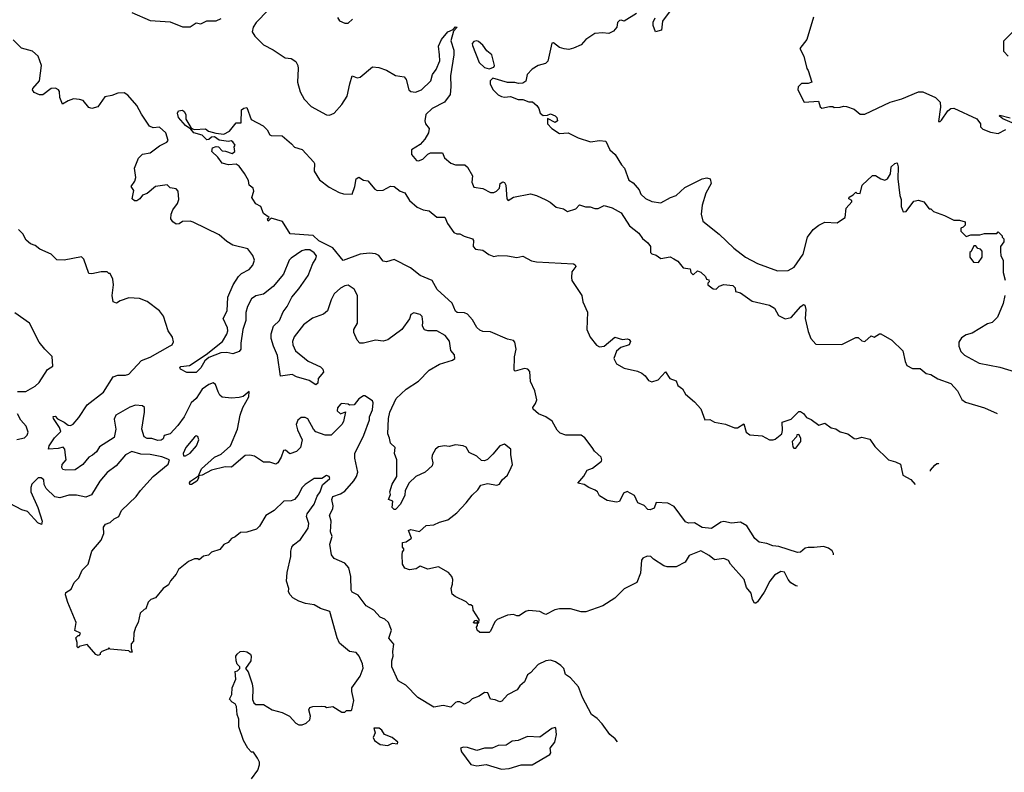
# Model space of a CAD drawing. Extents: x 2239805 to 2396427, y 665731 to 772158.
# Tile 256 of 256: x 2380584 to 2387004, y 693368 to 698273. Entities that reach past the tile are written whole.
import ezdxf

# ---------------------------------------------------------------- set-up
doc = ezdxf.new("R2010")
doc.units = 0

msp = doc.modelspace()

# ---------------------------------------------------------------- linework, layer by layer
at = {"layer": '0CON05XD'}
for points in [[(2384851.2, 698365), (2384776.4, 698263.6), (2384770, 698205), (2384730, 698195), (2384713.6, 698236.4), (2384713.6, 698256.4), (2384727.5, 698285)], [(2381315, 698320), (2381435, 698268), (2381565, 698258.8), (2381645, 698227.5), (2381695, 698227.5), (2381735, 698252.5), (2381765, 698246.2), (2381805, 698265.7), (2381865, 698266.5), (2381898.1, 698281.9)], [(2382204, 698335), (2382125.7, 698254.3), (2382105.7, 698224.3), (2382100, 698195), (2382116.9, 698165), (2382175, 698110), (2382236.9, 698076.9), (2382314.3, 698024.3), (2382355, 698021.2), (2382385, 698001.2), (2382398, 697975), (2382400, 697955), (2382395.6, 697865), (2382413, 697803), (2382438.6, 697755), (2382485, 697708), (2382585, 697653.8), (2382605, 697650), (2382635, 697663.3), (2382685, 697721.2), (2382720, 697775), (2382735.8, 697855), (2382753, 697907), (2382784.2, 697894.2), (2382805, 697898.6), (2382885, 697966.2), (2382925, 697961.2), (2382975, 697944.3), (2383035, 697908.6), (2383090.5, 697900.5), (2383105, 697882.5), (2383121.2, 697815), (2383135, 697804.2), (2383165, 697800), (2383205, 697816), (2383264.2, 697875), (2383275.6, 697915), (2383300.8, 697949.2), (2383324.5, 698005), (2383320.9, 698045), (2383315, 698100), (2383335, 698143.3), (2383375, 698193.3), (2383410, 698210), (2383425, 698226.2), (2383437.5, 698225), (2383412.5, 698197.5), (2383396.1, 698136.1), (2383414, 698075), (2383415.8, 698045), (2383393, 697907), (2383395.5, 697835), (2383390, 697785), (2383354, 697735), (2383274.7, 697695.3), (2383232, 697655), (2383226.4, 697613.6), (2383231.2, 697595), (2383253.8, 697565), (2383250, 697535), (2383226.2, 697495), (2383195, 697458.8), (2383140, 697425), (2383140, 697395), (2383172.5, 697355), (2383185, 697353.3), (2383213.3, 697365), (2383245, 697396.7), (2383263.6, 697406.4), (2383340, 697405), (2383353.6, 697373.6), (2383395, 697337.5), (2383425, 697326.7), (2383486.4, 697326.4), (2383505, 697312.5), (2383536.7, 697255), (2383532.5, 697215), (2383545, 697182.5), (2383605, 697173.8), (2383655, 697148), (2383675, 697146.2), (2383692.5, 697155), (2383712.5, 697175), (2383717.5, 697205), (2383735, 697217.5), (2383745, 697212.5), (2383753.3, 697195), (2383760, 697105), (2383770, 697095), (2383805, 697116.2), (2383915, 697137.5), (2383955, 697126.7), (2384015, 697098.8), (2384043.6, 697083.6), (2384081.7, 697051.7), (2384129.5, 697039.5), (2384155, 697023.3), (2384209.7, 697040.3), (2384235, 697067.5), (2384273.9, 697053.9), (2384303, 697053), (2384335, 697043.3), (2384355, 697043.3), (2384395, 697062), (2384447.3, 697047.3), (2384505, 697013.8), (2384560.6, 696930.6), (2384621.2, 696881.2), (2384645, 696847.5), (2384679.3, 696819.3), (2384697.5, 696795), (2384697.5, 696755), (2384705, 696747.5), (2384735, 696737.5), (2384765, 696717.5), (2384825, 696726.7), (2384850, 696715), (2384875, 696700), (2384910, 696655), (2384955, 696650), (2384960, 696625), (2384975, 696610), (2385003, 696637), (2385025, 696627.5), (2385055, 696600), (2385061.7, 696581.7), (2385078.3, 696578.3), (2385080, 696565), (2385070, 696555), (2385070, 696545), (2385105, 696520), (2385125, 696517.5), (2385145, 696537.5), (2385175, 696546.7), (2385235, 696540), (2385250, 696525), (2385251.7, 696501.7), (2385285, 696492.5), (2385359.3, 696439.3), (2385473, 696413), (2385505, 696392.5), (2385532.5, 696345), (2385575, 696323.3), (2385615, 696331.2), (2385676.7, 696405), (2385695, 696416.7), (2385703, 696413), (2385710, 696385), (2385706.2, 696325), (2385725, 696240), (2385743.3, 696195), (2385775, 696157.5), (2385945, 696156.7), (2386035, 696202.5), (2386051.7, 696201.7), (2386075, 696181.2), (2386095, 696176.7), (2386135, 696212.5), (2386156.4, 696203.6), (2386190, 696225), (2386200, 696225), (2386270, 696185), (2386342.5, 696115), (2386356.7, 696045), (2386369.3, 696019.3), (2386405, 696000), (2386455, 695998.8), (2386495, 695968), (2386525, 695960.8), (2386571.5, 695931.5), (2386655, 695901.4), (2386700, 695855), (2386727.7, 695797.7), (2386750.5, 695780.5), (2386874.1, 695744.1), (2386957.7, 695706.9)], [(2384605, 698313.8), (2384525, 698262.5), (2384505, 698270), (2384495, 698267.5), (2384482.5, 698255), (2384476.7, 698225), (2384455, 698197.5), (2384425, 698183.3), (2384385, 698188), (2384335, 698183.8), (2384275.9, 698144.1), (2384245, 698110), (2384195, 698086.7)], [(2382657, 698287), (2382670, 698265), (2382705, 698250), (2382725, 698250), (2382753.3, 698276.7)], [(2385759.3, 698290.7), (2385717.5, 698145), (2385670, 698085), (2385697.5, 698035), (2385716.7, 697955), (2385725, 697942.5), (2385750, 697865), (2385725, 697857.5), (2385681.7, 697858.3), (2385660, 697835), (2385657.5, 697815), (2385700, 697735), (2385791.7, 697741.7), (2385802.5, 697705), (2385815, 697696.7), (2385865, 697707.5), (2385887, 697707), (2385895, 697700), (2385935, 697702.5), (2385955, 697710), (2385975, 697707.5), (2386025, 697690), (2386065, 697657.5), (2386095, 697657.5), (2386260, 697735), (2386335, 697756.7), (2386445, 697803.3), (2386473, 697803), (2386555, 697766), (2386585, 697736.7), (2386587.6, 697702.4), (2386575, 697610), (2386585, 697608.8), (2386595, 697618), (2386635, 697679.2), (2386655, 697694), (2386675, 697695.7), (2386825, 697626.7), (2386850, 697595), (2386850, 697575), (2386865, 697560), (2386915, 697540), (2386965, 697532.5)], [(2387030, 698035), (2387000, 698065), (2387000, 698135), (2387060, 698195)], [(2385655.6, 694580.4), (2385645, 694583.3), (2385612.7, 694602.7), (2385594.3, 694624.3), (2385571.7, 694671.7), (2385546.1, 694676.1), (2385505, 694652), (2385475, 694612.9), (2385437.7, 694542.3), (2385395, 694478.8), (2385385, 694470), (2385375, 694471.2), (2385361.9, 694495), (2385353.8, 694535), (2385322.7, 694572.7), (2385308.6, 694625), (2385218.8, 694725), (2385205, 694747.5), (2385175, 694762.5), (2385115, 694753.3), (2385080.7, 694780.7), (2385025, 694812.5), (2384949.3, 694780.7), (2384923, 694737), (2384865, 694707.5), (2384805, 694707.5), (2384783.6, 694713.6), (2384717, 694757), (2384700, 694775), (2384675, 694777.5), (2384647, 694763), (2384638.3, 694751.7), (2384632.5, 694665), (2384607.5, 694605), (2384526.4, 694563.6), (2384465, 694502.5), (2384386.1, 694453.9), (2384275, 694413.3), (2384245, 694413.3), (2384175, 694432.5), (2384105, 694432.5), (2384073.6, 694426.4), (2384015, 694397.5), (2384005, 694400), (2383976.4, 694416.4), (2383905, 694422.5), (2383883, 694417), (2383841.7, 694388.3), (2383825, 694387.5), (2383805, 694397.5), (2383765, 694392.5), (2383697, 694363), (2383681.7, 694348.3), (2383655, 694287.5), (2383645, 694280), (2383585, 694280), (2383567.5, 694295), (2383562.5, 694315), (2383570, 694325), (2383570, 694340), (2383545, 694340), (2383542.5, 694345), (2383553, 694357), (2383565, 694360), (2383570, 694340), (2383578.3, 694341.7), (2383580, 694365), (2383540, 694425), (2383538.3, 694448.3), (2383525, 694460), (2383515, 694460), (2383495, 694480), (2383423, 694513), (2383405, 694530), (2383397.5, 694565), (2383406.7, 694595), (2383407.5, 694625), (2383402.5, 694645), (2383379.5, 694669.5), (2383315, 694706.7), (2383245, 694692.5), (2383195, 694712.5), (2383170, 694695), (2383125, 694687.5), (2383095, 694697.5), (2383080, 694725), (2383077.5, 694785), (2383080, 694805), (2383090, 694815), (2383090, 694825), (2383080, 694835), (2383080, 694865), (2383105, 694870), (2383140, 694895), (2383120, 694945), (2383135, 694951.2), (2383191.7, 694938.3), (2383235, 694976.2), (2383285, 694981.2), (2383321.2, 694998.8), (2383375, 695013.3), (2383435, 695060), (2383495, 695123.3), (2383533.8, 695175), (2383571.2, 695208.8), (2383591.2, 695238.8), (2383635, 695250), (2383695, 695240), (2383712.5, 695245), (2383730, 695275), (2383765.8, 695304.2), (2383788.8, 695355), (2383796.7, 695375), (2383786.4, 695436.4), (2383787.5, 695475), (2383745, 695506.7), (2383714.2, 695495.8), (2383669.5, 695440.5), (2383635, 695407.5), (2383615, 695397.5), (2383595, 695400), (2383565, 695427.5), (2383515, 695453.3), (2383495, 695487.5), (2383476.4, 695496.4), (2383425, 695503.3), (2383385, 695491.2), (2383355, 695496.7), (2383315, 695490), (2383296.4, 695473.6), (2383273.8, 695435), (2383271.2, 695415), (2383278.8, 695385), (2383273.3, 695365), (2383227.5, 695325), (2383166.7, 695295), (2383123.3, 695255), (2383097.5, 695205), (2383096.2, 695175), (2383066.7, 695115), (2383035, 695080), (2383025, 695080), (2383012.5, 695095), (2383017.5, 695135), (2382990, 695145), (2383001.7, 695178.3), (2382997.5, 695195), (2383012, 695245), (2383043.3, 695295), (2383043.3, 695405), (2383027.5, 695445), (2383032.5, 695485), (2383002.3, 695512.3), (2382996.4, 695546.4), (2382983.6, 695573.6), (2382990, 695675), (2382997.5, 695715), (2383040, 695805), (2383104.3, 695865.7), (2383185, 695918), (2383255, 695988), (2383322.3, 696027.7), (2383406.4, 696053.6), (2383422.5, 696065), (2383418.3, 696088.3), (2383396.1, 696116.1), (2383387.3, 696177.3), (2383358.8, 696215), (2383305, 696245.8), (2383246.1, 696246.1), (2383222.7, 696252.7), (2383210, 696275), (2383213.3, 696305), (2383208.3, 696338.3), (2383195, 696352.5), (2383155, 696362.5), (2383135, 696352.5), (2383126.1, 696323.9), (2383075, 696253.8), (2382985, 696186.7), (2382955, 696178.8), (2382905, 696184), (2382825.9, 696164.1), (2382802.5, 696165), (2382783.9, 696183.9), (2382763.3, 696235), (2382763.8, 696255), (2382786, 696295), (2382786, 696475), (2382765, 696516.7), (2382725, 696542), (2382705, 696539.2), (2382675, 696524.3), (2382635, 696485.8), (2382615, 696446.7), (2382591.4, 696375), (2382565, 696354.4), (2382492.9, 696327.1), (2382434.2, 696285), (2382374.6, 696205.4), (2382362.5, 696175), (2382364.3, 696154.3), (2382383.3, 696115), (2382465, 696047.5), (2382545, 696011.2), (2382561.2, 695995), (2382566, 695975), (2382530, 695935), (2382527.5, 695905), (2382515.9, 695894.1), (2382471.7, 695921.7), (2382390, 695945), (2382361.7, 695961.7), (2382285, 695950), (2382265.8, 696085), (2382238.1, 696145), (2382223.3, 696195), (2382223.3, 696225), (2382240, 696275), (2382277.6, 696312.4), (2382301.7, 696368.3), (2382328.6, 696405), (2382358.9, 696465), (2382405, 696518.9), (2382465.4, 696605), (2382495.7, 696684.3), (2382516.2, 696715), (2382518.8, 696735), (2382505, 696753.3), (2382475, 696774), (2382445, 696774), (2382423.4, 696766.6), (2382355, 696720), (2382340.8, 696705), (2382304.3, 696615), (2382236, 696534), (2382175, 696484.2), (2382125, 696474.4), (2382095, 696454), (2382070, 696405), (2382058.1, 696365), (2382058, 696312), (2382039.4, 696255), (2382025.8, 696165), (2382026.2, 696125), (2382015, 696110), (2381975, 696096.2), (2381935, 696104.4), (2381895, 696101.8), (2381818.2, 696071.8), (2381790.9, 696049.1), (2381765, 696003.3), (2381735, 695973.8), (2381675, 695973.3), (2381632.5, 695995), (2381627.5, 696005), (2381635, 696012.5), (2381690.7, 696019.3), (2381799.8, 696090.2), (2381907.1, 696175), (2381935, 696223.3), (2381942, 696245), (2381940, 696265), (2381910, 696325), (2381938.1, 696375), (2381942.1, 696465), (2381975.5, 696545), (2382010.9, 696599.1), (2382031.1, 696618.9), (2382081.2, 696645), (2382105, 696673.8), (2382115.7, 696705), (2382105, 696736.7), (2382070.7, 696780.7), (2381975, 696803.3), (2381935, 696827.5), (2381885, 696871.2), (2381715, 696953.3), (2381695, 696960), (2381645, 696957.5), (2381625, 696942.5), (2381605, 696940), (2381582.5, 696955), (2381570, 696975), (2381572.5, 697005), (2381583.3, 697035), (2381614.2, 697075.8), (2381621.7, 697101.7), (2381617.5, 697155), (2381605, 697170), (2381566.4, 697176.4), (2381545, 697196.7), (2381470, 697185), (2381415, 697140), (2381385, 697130), (2381367.5, 697105), (2381347.3, 697092.7), (2381332, 697092), (2381317.5, 697105), (2381329.3, 697159.3), (2381310, 697185), (2381335, 697220), (2381342.5, 697245), (2381332.5, 697305), (2381359.3, 697370.7), (2381384.3, 697395.7), (2381435, 697406), (2381495, 697451.2), (2381543.3, 697475), (2381552.5, 697485), (2381538, 697535), (2381495, 697573.3), (2381455, 697568.6), (2381430.3, 697580.3), (2381378.2, 697658.2), (2381348.5, 697715), (2381290.4, 697780.4), (2381265.9, 697795.9), (2381225, 697795.3), (2381185, 697778.9), (2381139.7, 697770.3), (2381093.9, 697706.1), (2381055, 697693.8), (2381035, 697701.2), (2380997.3, 697747.3), (2380975, 697753.3), (2380935, 697756.7), (2380900, 697745), (2380863, 697723), (2380846.7, 697765), (2380844, 697805), (2380836.8, 697816.8), (2380817, 697827), (2380790, 697825), (2380735, 697783.3), (2380713.6, 697783.6), (2380679.3, 697799.3), (2380668.8, 697815), (2380670, 697825), (2380714.2, 697875), (2380725.4, 697975), (2380704.6, 698035), (2380667.2, 698067.2), (2380596.7, 698086.7), (2380542.4, 698142.4)], [(2383645, 697953.3), (2383675, 697963.3), (2383680, 697975), (2383662.5, 698045), (2383630, 698070), (2383605, 698106.2), (2383575, 698131.2), (2383565, 698135.8), (2383545, 698131.2), (2383535, 698117.5), (2383536.2, 698105), (2383580, 697995), (2383615, 697962), (2383645, 697953.3)], [(2384195, 698086.7), (2384165, 698078.8), (2384135, 698083.8), (2384105, 698092.5), (2384065, 698122.5), (2384055, 698120), (2384027.2, 698002.8), (2384012.5, 697987.5), (2383965.4, 697974.6), (2383925, 697951.2), (2383893.3, 697915), (2383885, 697872.5), (2383865, 697860), (2383837, 697857), (2383813.6, 697863.6), (2383763.9, 697863.9), (2383668.3, 697891.7), (2383652.5, 697875), (2383652.5, 697855), (2383668.3, 697818.3), (2383703.6, 697783.6), (2383725, 697772.5), (2383745, 697767.5), (2383785, 697772.5), (2383835, 697753.3), (2383865, 697752.5), (2383905, 697737.5), (2383927, 697737), (2383956.7, 697715), (2383970, 697695), (2383977.5, 697665), (2383998.3, 697648.3), (2384025, 697650), (2384045, 697660), (2384075, 697646.7), (2384087.5, 697635), (2384090, 697615), (2384075, 697602.5), (2384025, 697630), (2384026.2, 697595), (2384053.8, 697565), (2384105, 697530.8), (2384160, 697535), (2384225, 697503.8), (2384305, 697476.7), (2384365, 697486.7), (2384405, 697482.5), (2384432.5, 697425), (2384466.7, 697395), (2384507.7, 697327.7), (2384528.8, 697305), (2384555, 697227.5), (2384585, 697210), (2384623.3, 697165), (2384633.3, 697135), (2384665, 697107.5), (2384705, 697087.5), (2384765, 697080), (2384827.5, 697115), (2384865, 697128), (2384921.4, 697178.6), (2385035, 697235.6), (2385065, 697242.5), (2385085.8, 697235.8), (2385092, 697205), (2385057.9, 697142.1), (2385034.2, 697065), (2385027.5, 697005), (2385039.5, 696959.5), (2385145, 696876.2), (2385240, 696785), (2385316.7, 696725), (2385394.4, 696684.4), (2385525, 696636.2), (2385595, 696638.8), (2385635, 696660), (2385692.5, 696745), (2385722, 696855), (2385758, 696905), (2385793.8, 696935), (2385835, 696952.5), (2385915, 696950), (2385935.8, 696964.2), (2385966.7, 696985), (2385973.3, 697045), (2386010, 697085), (2386010, 697095), (2385990, 697105), (2385993.6, 697116.4), (2386019.3, 697130.7), (2386035, 697150), (2386043, 697143), (2386065, 697140), (2386077.5, 697195), (2386145, 697257.5), (2386165, 697257.5), (2386200, 697235), (2386225, 697227.5), (2386243, 697237), (2386261.7, 697268.3), (2386267.5, 697315), (2386290, 697335), (2386305, 697340), (2386312.5, 697315), (2386310, 697235), (2386323, 697127), (2386331.7, 697101.7), (2386332.5, 697055), (2386345, 697020), (2386365, 697022.5), (2386415, 697090), (2386445, 697097.5), (2386480, 697085), (2386515, 697040), (2386525, 697040), (2386543, 697023), (2386615, 696997.5), (2386675, 696967.5), (2386713, 696967), (2386750, 696955), (2386750, 696935), (2386735, 696920), (2386720, 696915), (2386720, 696895), (2386755, 696860), (2386785, 696870), (2386845, 696870), (2386875, 696880), (2386955, 696880), (2386965, 696890), (2386990, 696865), (2386990, 696855), (2387000, 696845), (2387000, 696825), (2386980, 696795), (2386980, 696765), (2386982.5, 696735), (2386997.5, 696705), (2386997.5, 696625), (2387010, 696575)], [(2385891.3, 694784.4), (2385891.4, 694795), (2385881.7, 694811.7), (2385858.9, 694828.9), (2385825, 694840.6), (2385765, 694832.5), (2385725, 694834.3), (2385705, 694829.2), (2385675, 694802.5), (2385655, 694800), (2385535, 694840), (2385495, 694843.3), (2385455, 694860), (2385405, 694867.5), (2385377.5, 694892.5), (2385326, 694975), (2385285, 694999.4), (2385225, 694991.4), (2385175, 695002.5), (2385155, 694997.5), (2385095, 694957.8), (2385035, 694962.5), (2384985, 694993.1), (2384945, 694992.9), (2384925, 695000), (2384850.6, 695100.6), (2384811.3, 695121.3), (2384735, 695126.7), (2384720.2, 695089.8), (2384695, 695078.9), (2384680.7, 695080.7), (2384655, 695106.2), (2384615, 695123.8), (2384592.3, 695172.3), (2384545, 695199.2), (2384522.2, 695187.8), (2384495, 695132), (2384475, 695128), (2384415, 695138.6), (2384365, 695170), (2384351.2, 695195), (2384337, 695207), (2384295, 695223.8), (2384265, 695243.8), (2384222.5, 695252.5), (2384262.3, 695297.7), (2384285, 695336.2), (2384320, 695350), (2384377.5, 695395), (2384380.8, 695405), (2384375, 695421.2), (2384331.5, 695461.5), (2384317.1, 695485), (2384268.7, 695548.7), (2384245, 695564.4), (2384145, 695564.4), (2384107.4, 695577.4), (2384087.9, 695597.9), (2384055.8, 695655.8), (2384015, 695685.6), (2383966.7, 695705), (2383933.3, 695735), (2383930, 695745), (2383948.3, 695771.7), (2383955.5, 695795.5), (2383943.6, 695855), (2383913.8, 695915), (2383911.2, 695981.2), (2383897.5, 695995), (2383875, 695999.2), (2383815, 695982.5), (2383808.3, 695988.3), (2383810, 696075), (2383821.2, 696125), (2383812.3, 696172.3), (2383805, 696183.3), (2383765, 696190.8), (2383655, 696239.2), (2383605, 696240), (2383585, 696249.2), (2383565, 696268), (2383536.9, 696316.9), (2383505, 696353.8), (2383485, 696362.5), (2383435.8, 696365.8), (2383425, 696373.8), (2383404.2, 696425), (2383306, 696515), (2383273.2, 696573.2), (2383195, 696605.6), (2383132, 696655), (2383025, 696710), (2382975, 696694.2), (2382955, 696698.8), (2382925.7, 696735.7), (2382905, 696748), (2382865, 696751.4), (2382805, 696745.8), (2382693.3, 696703.3), (2382625.6, 696785.6), (2382535, 696831.9), (2382497.1, 696867.1), (2382348.3, 696878.3), (2382297, 696957), (2382225, 696980), (2382205, 696960), (2382200, 696975), (2382210, 696985), (2382175, 697010), (2382156.4, 697056.4), (2382125, 697073.3), (2382103.3, 697103.3), (2382097.5, 697115), (2382110, 697155), (2382107.5, 697175), (2382080, 697195), (2382076.2, 697226.2), (2382050, 697270), (2382015, 697317.5), (2381995, 697332.5), (2381945, 697327.5), (2381905, 697337.5), (2381876.4, 697376.4), (2381837.5, 697415), (2381841.7, 697438.3), (2381865, 697447.5), (2381880, 697445), (2381905, 697417.5), (2381926.4, 697416.4), (2381969.3, 697400.7), (2381987.5, 697415), (2381982.5, 697445), (2381990, 697455), (2381975, 697477.5), (2381963, 697483), (2381945, 697480), (2381885, 697487.5), (2381855, 697510), (2381835, 697507.5), (2381818.3, 697491.7), (2381805, 697490), (2381775, 697520), (2381720, 697535), (2381700, 697560), (2381665, 697583.8), (2381620, 697635), (2381612.5, 697665), (2381620.7, 697679.3), (2381645, 697683.3), (2381656.7, 697675), (2381667.5, 697655), (2381667.5, 697625), (2381700, 697570), (2381711.7, 697561.7), (2381725, 697557.5), (2381795, 697562.5), (2381815, 697547.5), (2381863, 697533), (2381915, 697526.2), (2381953, 697547), (2381995, 697600), (2382028.3, 697601.7), (2382030, 697685), (2382045, 697697.5), (2382065, 697700), (2382093.6, 697623.6), (2382172.3, 697582.3), (2382197.5, 697555), (2382215, 697522.5), (2382225, 697517.5), (2382295, 697516.7), (2382357.5, 697465), (2382375, 697442.5), (2382425, 697426.7), (2382501.2, 697345), (2382505.8, 697335), (2382504.2, 697285), (2382538.5, 697228.5), (2382601.3, 697181.3), (2382667.6, 697147.6), (2382695, 697139.2), (2382753, 697137), (2382770, 697185), (2382778.8, 697235), (2382795, 697247.5), (2382825, 697227.5), (2382855, 697222.5), (2382898.8, 697168.8), (2382915, 697160), (2382955, 697162.9), (2383001.3, 697188.7), (2383025.5, 697185.5), (2383065, 697156.2), (2383095, 697143.8), (2383125, 697093.8), (2383175, 697052), (2383215, 697033.8), (2383255, 697028), (2383305, 696986.2), (2383356.1, 696986.1), (2383374, 696945), (2383415, 696886.7), (2383435, 696876.7), (2383455, 696877.5), (2383482.3, 696862.3), (2383535.9, 696845.9), (2383543, 696833), (2383541.2, 696795), (2383557.3, 696777.3), (2383605, 696771.4), (2383642.4, 696742.4), (2383675, 696730), (2383705, 696735.7), (2383765, 696733.8), (2383825, 696723.3), (2383865, 696731.2), (2383921.3, 696701.3), (2383954.2, 696694.2), (2384195, 696682.5), (2384206.4, 696676.4), (2384210, 696665), (2384185, 696630), (2384182.3, 696592.3), (2384185, 696573.3), (2384248.8, 696475), (2384256, 696435), (2384286.3, 696366.3), (2384282.9, 696255), (2384304.2, 696205), (2384345, 696152), (2384365, 696140), (2384394.2, 696145.8), (2384465, 696203.3), (2384515, 696188.8), (2384545, 696192.5), (2384558.3, 696188.3), (2384566.7, 696175), (2384557.5, 696155), (2384504.3, 696135.7), (2384475, 696113.3), (2384458.6, 696065), (2384475, 696029.2), (2384525, 696002.5), (2384612.7, 695982.7), (2384639.7, 695969.7), (2384662.7, 695952.7), (2384685, 695922.5), (2384705, 695913.3), (2384746.7, 695925), (2384795, 695977.5), (2384823.6, 695933.6), (2384865, 695920), (2384875, 695890), (2384906.4, 695866.4), (2384925, 695832.5), (2384985, 695782.5), (2385025, 695736.7), (2385052.5, 695665), (2385085, 695667.5), (2385115, 695650), (2385186.8, 695636.8), (2385245, 695613.8), (2385265, 695613.8), (2385305, 695640), (2385321.2, 695585), (2385345, 695568), (2385425, 695560), (2385472.5, 695535), (2385496.1, 695533.9), (2385510.7, 695539.3), (2385552.5, 695575), (2385557.5, 695595), (2385555, 695650), (2385615, 695670), (2385665, 695720), (2385675, 695720), (2385695, 695707.5), (2385715, 695680), (2385745, 695667.5), (2385795, 695630), (2385835, 695642.5), (2385875, 695613.8), (2385905, 695606), (2385935, 695586.2), (2385985, 695573.3), (2386025, 695543.8), (2386038.3, 695541.7), (2386075, 695552.5), (2386128.3, 695538.3), (2386160.7, 695490.7), (2386250, 695405), (2386295, 695392.5), (2386326.4, 695376.4), (2386342.5, 695305), (2386395, 695277.5), (2386423.1, 695244.4)], [(2387086.9, 697586.9), (2386995, 697627.5), (2386972.5, 697645), (2386975, 697650), (2387043.3, 697633.3)], [(2386965, 697532.5), (2387015, 697556.7)], [(2384482.7, 693565.8), (2384466.4, 693586.4), (2384432.5, 693615), (2384383, 693683), (2384349.3, 693719.3), (2384312.5, 693745), (2384253.3, 693855), (2384227.5, 693925), (2384175, 693983.3), (2384143.3, 694005), (2384132.5, 694045), (2384112.5, 694065), (2384077.7, 694087.7), (2384045, 694098), (2384015, 694093.8), (2383965, 694071.2), (2383915, 694016.7), (2383896.1, 694003.9), (2383875, 693957.5), (2383845, 693932.5), (2383827.5, 693905), (2383765, 693873.8), (2383727.7, 693832.3), (2383715, 693827.5), (2383685, 693840), (2383653.9, 693843.9), (2383637.5, 693885), (2383615, 693887.5), (2383580, 693865), (2383535, 693847.5), (2383515, 693827.5), (2383485, 693812.5), (2383455, 693827.5), (2383437, 693827), (2383425, 693822.5), (2383395, 693792.5), (2383345, 693802.5), (2383285, 693792.5), (2383180, 693855), (2383102.5, 693935), (2383052.5, 693965), (2383011.2, 694055), (2383010, 694095), (2383020, 694125), (2383016.7, 694155), (2383023, 694203), (2382991.7, 694241.7), (2383008.8, 694295), (2382990, 694345), (2382965, 694366.7), (2382935, 694380), (2382893.8, 694423.8), (2382842.3, 694452.3), (2382791.7, 694521.7), (2382752.9, 694542.9), (2382746.2, 694555), (2382743.8, 694645), (2382729.7, 694699.7), (2382705, 694731.2), (2382635, 694761.2), (2382618, 694785), (2382606, 694855), (2382622, 694905), (2382610, 694935), (2382616, 695005), (2382603.8, 695045), (2382626.2, 695085), (2382628.8, 695105), (2382620, 695145), (2382626.2, 695165), (2382675, 695182.2), (2382705, 695200), (2382763.3, 695266.7), (2382780.6, 695295), (2382789.2, 695325), (2382770, 695415), (2382770, 695445), (2382829.2, 695565), (2382864, 695665), (2382865.9, 695684.1), (2382885, 695730), (2382890, 695775), (2382885, 695790), (2382835, 695822.5), (2382825, 695822.5), (2382795, 695801.2), (2382765, 695763.3), (2382735, 695760), (2382727, 695767), (2382685, 695772.5), (2382675, 695767.5), (2382656.1, 695743.9), (2382654, 695725), (2382675, 695703.8), (2382708.3, 695718.3), (2382695.8, 695655), (2382684.4, 695635.6), (2382615, 695566), (2382575.8, 695565.8), (2382515, 695587.5), (2382499.2, 695605), (2382462.1, 695672.1), (2382445, 695681.4), (2382420.3, 695679.7), (2382397.6, 695662.4), (2382387.1, 695635), (2382395, 695600), (2382426, 695535), (2382415.9, 695484.1), (2382389.3, 695459.3), (2382345, 695443.8), (2382317.7, 695467.7), (2382305, 695466.2), (2382288.3, 695421.7), (2382266.7, 695385), (2382255, 695376.7), (2382215, 695390), (2382175, 695388.8), (2382115, 695429.4), (2382085, 695435.6), (2382055, 695431.8), (2381965, 695357.5), (2381925, 695360), (2381835, 695337.1), (2381775, 695304.2), (2381750, 695300), (2381750, 695285), (2381738.8, 695265), (2381705, 695244.2), (2381693.9, 695243.9), (2381692, 695255), (2381698.8, 695265), (2381750, 695300), (2381769.4, 695345), (2381855, 695421.9), (2381898, 695442), (2381958.6, 695495), (2382003.8, 695605), (2382021.2, 695695), (2382040, 695745), (2382077.5, 695815), (2382080, 695850), (2382041.7, 695818.3), (2382015, 695810), (2381965, 695806.2), (2381905, 695813.3), (2381890, 695825), (2381877.7, 695847.7), (2381861.2, 695895), (2381845, 695905.8), (2381816.7, 695895), (2381775, 695864.2), (2381734.3, 695805), (2381703.1, 695775), (2381656.5, 695685), (2381615, 695627.5), (2381565, 695574.2), (2381527, 695563), (2381518.8, 695541.2), (2381507.6, 695532.4), (2381485, 695531.1), (2381445, 695542.9), (2381415, 695544.2), (2381396, 695555), (2381380, 695605), (2381398.9, 695715), (2381397.1, 695745), (2381385, 695755.6), (2381340.2, 695759.8), (2381302.3, 695747.7), (2381211.2, 695695), (2381200.3, 695669.7), (2381210.6, 695605), (2381199.7, 695550.3), (2381105, 695490), (2381085, 695457.5), (2381060, 695435), (2381035, 695422.5), (2380995.8, 695374.2), (2380945, 695340), (2380885, 695336.7), (2380865, 695342.5), (2380858.8, 695355), (2380862, 695375), (2380886.7, 695405), (2380883.8, 695435), (2380878, 695475), (2380868, 695488), (2380835, 695479.4), (2380772.5, 695475), (2380776, 695495), (2380811.2, 695548.8), (2380851.7, 695588.3), (2380843.3, 695615), (2380804.2, 695675), (2380802.3, 695687.7), (2380815, 695688.8), (2380831.7, 695671.7), (2380875, 695650.8), (2380900, 695630), (2380915, 695628.8), (2380932.3, 695637.7), (2380970.3, 695679.7), (2381025, 695762), (2381131.2, 695845), (2381194.2, 695945.8), (2381224.1, 695955.9), (2381275, 695956.2), (2381295, 695963.3), (2381378.4, 696051.6), (2381435, 696073.8), (2381565, 696146.7), (2381577.5, 696155), (2381586.4, 696173.6), (2381580, 696205), (2381552.5, 696245), (2381521.7, 696341.7), (2381496.4, 696376.4), (2381416.1, 696436.1), (2381365, 696456.7), (2381295, 696460), (2381239.3, 696440.7), (2381215, 696426.7), (2381193.6, 696433.6), (2381187.5, 696475), (2381196.7, 696545), (2381191.7, 696581.7), (2381175, 696620), (2381165, 696620), (2381155, 696630), (2381115, 696630), (2381055, 696617.5), (2381035, 696620), (2381001.7, 696711.7), (2380988.3, 696728.3), (2380875, 696706.2), (2380827.5, 696707.5), (2380790, 696745), (2380715, 696777.5), (2380685, 696802.5), (2380655, 696812.5), (2380627, 696837), (2380605, 696877.5), (2380577.5, 696905)], [(2386835, 696690), (2386860, 696725), (2386860, 696765), (2386848.3, 696778.3), (2386831.7, 696781.7), (2386818.3, 696798.3), (2386805, 696800), (2386788.3, 696761.7), (2386780, 696755), (2386780, 696725), (2386803, 696693), (2386835, 696690)], [(2387007.5, 696475), (2386997, 696423), (2386960, 696335), (2386925, 696300), (2386895, 696290), (2386795, 696230), (2386755, 696220), (2386725, 696200), (2386708.3, 696171.7), (2386707.5, 696145), (2386721.7, 696111.7), (2386745, 696087.5), (2386840, 696035), (2386975, 696008.8), (2387175, 695946.7)], [(2380570.7, 695849.3), (2380625, 695850), (2380686.1, 695883.9), (2380712.3, 695907.7), (2380765, 695992.5), (2380800, 696015), (2380797, 696077), (2380747.5, 696125), (2380711.7, 696171.7), (2380647.5, 696295), (2380553.6, 696363.6)], [(2380565, 695536.7), (2380615, 695547.5), (2380633.6, 695566.4), (2380640, 695585), (2380626.7, 695625), (2380592.7, 695662.7), (2380570, 695705)], [(2381665, 695430), (2381695, 695447.5), (2381737.5, 695495), (2381752.5, 695535), (2381745, 695557.5), (2381735, 695560), (2381725, 695552.5), (2381667.5, 695485), (2381650, 695445), (2381651.7, 695431.7), (2381665, 695430)], [(2385645, 695480), (2385676.7, 695525), (2385676.4, 695546.4), (2385665, 695570), (2385651.7, 695568.3), (2385650, 695555), (2385620, 695525), (2385625, 695490), (2385631.7, 695481.7), (2385645, 695480)], [(2381372.5, 695205), (2381454.1, 695295.9), (2381553, 695377), (2381560, 695405), (2381510, 695425), (2381435, 695440), (2381375, 695441.2), (2381315, 695458.8), (2381275, 695438), (2381213.8, 695366.2), (2381155, 695321.4), (2381106.9, 695265), (2381052.9, 695177.1), (2381015, 695160.8), (2380954.1, 695174.1), (2380905, 695173.8), (2380845, 695156.7), (2380813, 695163), (2380756.7, 695216.7), (2380743.6, 695243.6), (2380742.5, 695275), (2380725, 695287.5), (2380705, 695287.5), (2380663.9, 695246.1), (2380656.4, 695223.6), (2380656.4, 695196.4), (2380702.5, 695095), (2380730, 695005), (2380727, 694983), (2380703.6, 694993.6), (2380635, 695067.5), (2380598.3, 695078.3), (2380519.3, 695119.3)], [(2386522, 695330), (2386523, 695337), (2386550.7, 695369.3), (2386565, 695380), (2386575, 695380), (2386577.2, 695377.7)], [(2382096.2, 693325), (2382137.7, 693382.3), (2382147, 693417), (2382147.5, 693435), (2382135, 693460), (2382108.3, 693498.3), (2382095, 693500), (2382072.5, 693525), (2382042.5, 693575), (2382012.5, 693665), (2382012.5, 693715), (2382002.5, 693745), (2381997, 693797), (2381990, 693815), (2381970, 693825), (2381952.5, 693845), (2381967.5, 693875), (2381970.7, 693919.3), (2381992.5, 693975), (2381990, 694025), (2382005, 694030), (2382020, 694045), (2382020, 694055), (2382003, 694073), (2381996.7, 694095), (2381994, 694125), (2382001.2, 694138.8), (2382022.5, 694155), (2382045, 694158), (2382065, 694154.2), (2382088.1, 694138.1), (2382094.1, 694124.1), (2382090.8, 694095), (2382057.5, 694045), (2382073.1, 694023.1), (2382099.2, 693945), (2382104.2, 693915), (2382102.5, 693842.5), (2382111.7, 693821.7), (2382125, 693810), (2382175, 693810), (2382230, 693775), (2382295, 693757.5), (2382343, 693733), (2382385, 693687.5), (2382405, 693677.5), (2382425, 693677.5), (2382451.7, 693688.3), (2382475, 693710), (2382480, 693735), (2382470, 693775), (2382475, 693790), (2382495, 693797.5), (2382555, 693800), (2382577, 693797), (2382585, 693790), (2382625, 693797.5), (2382685, 693760), (2382705, 693760), (2382715, 693770), (2382745, 693770), (2382750, 693775), (2382763.3, 693835), (2382750, 693895), (2382750.9, 693919.1), (2382803.3, 693995), (2382823.6, 694046.4), (2382819.2, 694075), (2382797.5, 694125), (2382778.8, 694148.8), (2382735, 694156.2), (2382669.5, 694209.5), (2382654, 694245), (2382606.4, 694416.4), (2382546.1, 694436.1), (2382505, 694460), (2382447.7, 694467.7), (2382405, 694484.2), (2382366, 694506), (2382347.5, 694525), (2382337.5, 694545), (2382340, 694565), (2382323.9, 694613.9), (2382329.3, 694669.3), (2382352, 694775), (2382351.2, 694808.8), (2382358, 694835), (2382369.1, 694850.9), (2382415, 694886.2), (2382465, 694960), (2382470.5, 694990.5), (2382453.8, 695035), (2382458.3, 695051.7), (2382505, 695116.7), (2382522.9, 695167.1), (2382544.3, 695195), (2382558.8, 695241.2), (2382606.1, 695283.9), (2382602.5, 695295), (2382585, 695302.5), (2382555, 695282.5), (2382505, 695283.3), (2382445, 695243.3), (2382426.7, 695225), (2382400, 695175), (2382375, 695146), (2382355, 695137.1), (2382307.5, 695135), (2382243.3, 695075), (2382188.3, 695041.7), (2382148.3, 694971.7), (2382128.3, 694951.7), (2382065, 694933.3), (2382025, 694930), (2381988.3, 694901.7), (2381965, 694892.5), (2381942.5, 694865), (2381915, 694852.5), (2381888.8, 694821.2), (2381835, 694802.5), (2381815, 694783.3), (2381783, 694777), (2381755, 694752.5), (2381745, 694760), (2381725, 694760), (2381685, 694742.5), (2381620.7, 694689.3), (2381605, 694660), (2381567.5, 694615), (2381555, 694590), (2381520, 694565), (2381470, 694505), (2381440, 694495), (2381423, 694477), (2381406.4, 694433.6), (2381395, 694430), (2381370, 694405), (2381357.5, 694345), (2381338.3, 694311.7), (2381327.5, 694275), (2381327, 694223), (2381310, 694205), (2381310, 694175), (2381318.3, 694151.7), (2381305, 694150), (2381295, 694160), (2381175, 694170), (2381165, 694180), (2381158.3, 694171.7), (2381120, 694155), (2381110, 694145), (2381110, 694135), (2381095, 694130), (2381080, 694135), (2381025, 694200), (2380972.5, 694187.5), (2380965, 694180), (2380960, 694185), (2380960, 694215), (2380950, 694245), (2380965, 694260), (2380975, 694260), (2380980, 694275), (2380943, 694293), (2380952.5, 694345), (2380898.8, 694475), (2380883.3, 694525), (2380885, 694540), (2380919.3, 694560.7), (2380940, 694605), (2380970, 694635), (2380992.5, 694685), (2381030, 694725), (2381055, 694810), (2381115, 694880), (2381133.3, 694925), (2381130, 694965), (2381143.3, 694985), (2381173.6, 694996.4), (2381199.3, 695020.7), (2381230, 695035), (2381247.5, 695075), (2381343.9, 695166.1), (2381372.5, 695205)], [(2382985, 693543.3), (2383015, 693557.5), (2383047, 693553), (2383050, 693565), (2383012.5, 693595), (2382962.5, 693615), (2382945, 693642.5), (2382927.5, 693655), (2382892.5, 693655), (2382902.5, 693625), (2382890, 693595), (2382896.7, 693575), (2382935, 693548.8), (2382985, 693543.3)], [(2383725, 693388.8), (2383775, 693393.8), (2383855, 693416.2), (2383925, 693417.5), (2384040, 693485), (2384047.5, 693495), (2384042.5, 693525), (2384073.3, 693565), (2384078.8, 693585), (2384083.3, 693615), (2384080, 693655), (2384075, 693660), (2384055, 693652.5), (2383975, 693596.7), (2383895, 693602), (2383835, 693576.2), (2383795, 693570), (2383755.9, 693544.1), (2383705, 693543.8), (2383664.1, 693525.9), (2383615, 693525.8), (2383565, 693511.2), (2383505, 693530), (2383478.3, 693531.7), (2383457.5, 693525), (2383465, 693502.5), (2383525, 693420), (2383565, 693411.2), (2383625, 693418), (2383725, 693388.8)]]:
    msp.add_lwpolyline(points, dxfattribs=at)

doc.saveas('drawing.dxf')
